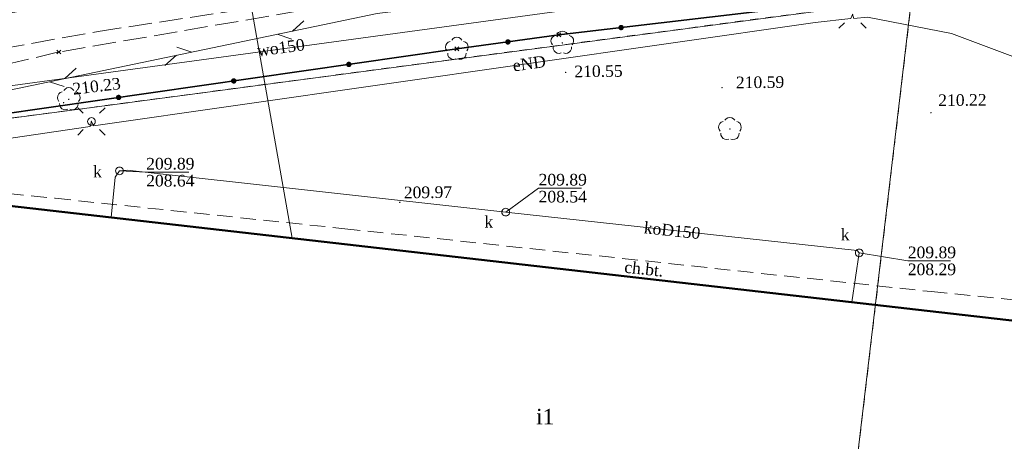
# Model space of a CAD drawing. Extents: x 7414218 to 7427513, y 5544630 to 5555035.
# Tile 23 of 46: x 7419505 to 7419568, y 5549612 to 5549639. Entities that reach past the tile are written whole.
import ezdxf
from ezdxf.enums import TextEntityAlignment as Align

# ---------------------------------------------------------------- set-up
doc = ezdxf.new("R2010")
doc.units = 0
for name, pattern in [('PRZER1-1', [1, 0.5, -0.5]), ('PRZER2-1', [1.5, 1, -0.5]), ('PRZER3-1', [2, 1.5, -0.5])]:
    doc.linetypes.add(name, pattern=pattern)
doc.layers.get('0').update_dxf_attribs({"linetype": 'CONTINUOUS'})
for name, color, linetype, lineweight in [('EGBU', 7, 'CONTINUOUS', 50), ('EGBU_O', 7, 'CONTINUOUS', 50), ('EGDE', 7, 'CONTINUOUS', 18), ('GUPPRZ_O', 7, 'CONTINUOUS', 18), ('OTKC', 7, 'CONTINUOUS', 18), ('OTKC_O', 7, 'CONTINUOUS', 18), ('OTKJ', 7, 'CONTINUOUS', 18), ('OTOO', 7, 'CONTINUOUS', 35), ('OTRS', 7, 'CONTINUOUS', 13), ('OTRS_O', 7, 'CONTINUOUS', 13), ('SUEO', 7, 'CONTINUOUS', 18)]:
    doc.layers.add(name, color=color, linetype=linetype, lineweight=lineweight)
for name, color, linetype, lineweight, true_color in [('EGUG', 7, 'CONTINUOUS', 18, 0x008000), ('GELULI', 7, 'CONTINUOUS', 18, 0xfeffff), ('GSPPRB', 7, 'CONTINUOUS', 18, 0x80ffff), ('OTZL', 7, 'CONTINUOUS', 18, 0x008000), ('SUEP', 1, 'CONTINUOUS', 18, 0xff0000), ('SUEP_O', 1, 'CONTINUOUS', 18, 0xff0000), ('SUKP', 7, 'CONTINUOUS', 18, 0x803300), ('SUKP_O', 7, 'CONTINUOUS', 18, 0x803300), ('SUKS', 7, 'CONTINUOUS', 18, 0x803300), ('SUKS_O', 7, 'CONTINUOUS', 18, 0x803300), ('SUTP', 7, 'CONTINUOUS', 18, 0xff9100), ('SUWP', 5, 'CONTINUOUS', 18, 0x0000ff), ('SUWP_O', 5, 'CONTINUOUS', 18, 0x0000ff)]:
    doc.layers.add(name, color=color, linetype=linetype, lineweight=lineweight, true_color=true_color)
doc.styles.add('Times New Roman', font='times.ttf')

# ---------------------------------------------------------------- blocks, each defined once
blk = doc.blocks.new('GSPWPS1')
blk.add_hatch(color=0).paths.add_polyline_path([(-0.045, 0), (-0.043467, -0.011647), (-0.038971, -0.0225), (-0.03182, -0.03182), (-0.0225, -0.038971), (-0.011647, -0.043467), (0, -0.045), (0.011647, -0.043467), (0.0225, -0.038971), (0.03182, -0.03182), (0.038971, -0.0225), (0.043467, -0.011647), (0.045, 0), (0.043467, 0.011647), (0.038971, 0.0225), (0.03182, 0.03182), (0.0225, 0.038971), (0.011647, 0.043467), (0, 0.045), (-0.011647, 0.043467), (-0.0225, 0.038971), (-0.03182, 0.03182), (-0.038971, 0.0225), (-0.043467, 0.011647)])
blk = doc.blocks.new('GSPRDL1')
blk.add_hatch(color=0).paths.add_polyline_path([(0, -0.045), (0.013906, -0.042798), (0.02645, -0.036406), (0.036406, -0.02645), (0.042798, -0.013906), (0.045, 0), (0.042798, 0.013906), (0.036406, 0.02645), (0.02645, 0.036406), (0.013906, 0.042798), (0, 0.045), (-0.013906, 0.042798), (-0.02645, 0.036406), (-0.036406, 0.02645), (-0.042798, 0.013906), (-0.045, 0), (-0.042798, -0.013906), (-0.036406, -0.02645), (-0.02645, -0.036406), (-0.013906, -0.042798)])
at = {"color": 0}
for points in [[(-0.324277, 0.563333), (-0.240553, 0.662679), (-0.127956, 0.727494), (0, 0.75), (0.127956, 0.727494), (0.240553, 0.662679), (0.324277, 0.563333)], [(-0.635969, -0.134326), (-0.70458, -0.024001), (-0.731429, 0.103115), (-0.713292, 0.231763), (-0.652348, 0.346501), (-0.55591, 0.433559), (-0.435555, 0.482485)], [(0.435555, 0.482485), (0.55591, 0.433559), (0.652348, 0.346501), (0.713292, 0.231763), (0.731429, 0.103115), (0.70458, -0.024001), (0.635969, -0.134326)], [(-0.068773, -0.646351), (-0.194901, -0.677512), (-0.324092, -0.663766), (-0.440839, -0.606763), (-0.531129, -0.513345), (-0.584125, -0.394725), (-0.593465, -0.265141)], [(0.593465, -0.265141), (0.584125, -0.394725), (0.531129, -0.513345), (0.440839, -0.606763), (0.324092, -0.663766), (0.194901, -0.677512), (0.068773, -0.646351)]]:
    blk.add_lwpolyline(points, dxfattribs=at)
blk = doc.blocks.new('GUPKSD1_1')
at = {"color": 0}
blk.add_lwpolyline([(0, 0.25), (0.064705, 0.241481), (0.125, 0.216506), (0.176777, 0.176777), (0.216506, 0.125), (0.241481, 0.064705), (0.25, 0), (0.241481, -0.064705), (0.216506, -0.125), (0.176777, -0.176777), (0.125, -0.216506), (0.064705, -0.241481), (0, -0.25), (-0.064705, -0.241481), (-0.125, -0.216506), (-0.176777, -0.176777), (-0.216506, -0.125), (-0.241481, -0.064705), (-0.25, 0), (-0.241481, 0.064705), (-0.216506, 0.125), (-0.176777, 0.176777), (-0.125, 0.216506), (-0.064705, 0.241481)], close=True, dxfattribs=at)
blk = doc.blocks.new('GUPELA2')
blk.add_hatch(color=0).paths.add_polyline_path([(-0.001087, 0.044987), (0.011881, 0.043403), (0.021281, 0.03965), (0.030065, 0.033482), (0.038133, 0.023893), (0.043117, 0.012881), (0.044986, 0.001113), (0.044323, -0.007777), (0.040557, -0.019497), (0.033417, -0.030138), (0.024849, -0.037517), (0.013788, -0.042836), (0.002013, -0.044955), (-0.00982, -0.043916), (-0.020466, -0.040077), (-0.029541, -0.033946), (-0.036867, -0.025804), (-0.04187, -0.01649), (-0.04461, -0.005909), (-0.044532, 0.006476), (-0.041285, 0.017903), (-0.034764, 0.028574), (-0.024479, 0.03776), (-0.013449, 0.042943)])
at = {"color": 0}
for points in [[(-0.883883, 0.883883), (-0.53033, 0.53033)], [(0.883883, 0.883883), (0.53033, 0.53033)], [(-0.883883, -0.883883), (-0.53033, -0.53033)], [(0.883883, -0.883883), (0.53033, -0.53033)]]:
    blk.add_lwpolyline(points, dxfattribs=at)
blk = doc.blocks.new('GUPELA1')
at = {"color": 0}
blk.add_lwpolyline([(0, 0.25), (0.064705, 0.241481), (0.125, 0.216506), (0.176777, 0.176777), (0.216506, 0.125), (0.241481, 0.064705), (0.25, 0), (0.241481, -0.064705), (0.216506, -0.125), (0.176777, -0.176777), (0.125, -0.216506), (0.064705, -0.241481), (0, -0.25), (-0.064705, -0.241481), (-0.125, -0.216506), (-0.176777, -0.176777), (-0.216506, -0.125), (-0.241481, -0.064705), (-0.25, 0), (-0.241481, 0.064705), (-0.216506, 0.125), (-0.176777, 0.176777), (-0.125, 0.216506), (-0.064705, 0.241481)], close=True, dxfattribs=at)
blk = doc.blocks.new('GSPPRB0')
at = {"color": 0, "lineweight": 18}
for points in [[(-0.12726, -0.12726), (0.12726, 0.12726)], [(-0.12726, 0.12726), (0.12726, -0.12726)]]:
    blk.add_lwpolyline(points, dxfattribs=at)
blk = doc.blocks.new('KOLO')
blk.add_hatch(color=0).paths.add_polyline_path([(-0.175, 0), (-0.169037, -0.045293), (-0.151554, -0.0875), (-0.123744, -0.123744), (-0.0875, -0.151554), (-0.045293, -0.169037), (0, -0.175), (0.045293, -0.169037), (0.0875, -0.151554), (0.123744, -0.123744), (0.151554, -0.0875), (0.169037, -0.045293), (0.175, 0), (0.169037, 0.045293), (0.151554, 0.0875), (0.123744, 0.123744), (0.0875, 0.151554), (0.045293, 0.169037), (0, 0.175), (-0.045293, 0.169037), (-0.0875, 0.151554), (-0.123744, 0.123744), (-0.151554, 0.0875), (-0.169037, 0.045293)])
blk = doc.blocks.new('SUTP1')
at = {"color": 0}
for points in [[(-0.0675, 0), (-0.9325, -0.5)], [(0.9325, 0), (0.0675, 0.5)]]:
    blk.add_lwpolyline(points, dxfattribs=at)

msp = doc.modelspace()

# ---------------------------------------------------------------- linework, layer by layer
at = {"layer": 'EGBU', "linetype": 'Continuous', "lineweight": 50, "elevation": 10.18}
msp.add_lwpolyline([(7419582.49, 5549618.24), (7419496.22, 5549628.11), (7419494.07, 5549609.98), (7419580.32, 5549599.97)], close=True, dxfattribs=at)
at = {"layer": 'EGDE', "linetype": 'Continuous', "lineweight": 18, "elevation": 10.22}
msp.add_lwpolyline([(7419438.3, 5549490.48), (7419449.43, 5549604.09), (7419450.45, 5549614.49), (7419451.3, 5549617.85), (7419452.51, 5549620.06), (7419454.77, 5549622.45), (7419458.98, 5549625.04), (7419462.38, 5549626.43), (7419462.7, 5549626.56), (7419482.9, 5549629.97), (7419487.71, 5549630.61), (7419562.5, 5549640.55), (7419590.93, 5549644.33), (7419591.23, 5549646.31), (7419603.9, 5549648.9), (7419609.52, 5549650.05), (7419619.85, 5549651.97), (7419630.2, 5549653.58), (7419640.65, 5549655.17), (7419649.84, 5549657.3), (7419665.24, 5549660.9), (7419684.7, 5549663.65), (7419689.36, 5549664.31)], dxfattribs=at)
for points in [[(7419584.48, 5549588.54), (7419590.93, 5549644.33), (7419562.5, 5549640.55), (7419548.95, 5549525.8), (7419576.9, 5549524.47), (7419583.97, 5549584.15)], [(7419562.5, 5549640.55), (7419487.71, 5549630.61), (7419468.08, 5549529.97), (7419483.43, 5549529.18), (7419523.94, 5549526.59), (7419538.19, 5549526.4), (7419548.95, 5549525.8)]]:
    msp.add_lwpolyline(points, close=True, dxfattribs=at)
at = {"layer": 'EGUG', "linetype": 'PRZER1-1', "lineweight": 18, "elevation": 10.08}
msp.add_lwpolyline([(7419438.3, 5549490.48), (7419449.43, 5549604.09), (7419450.45, 5549614.49), (7419451.3, 5549617.85), (7419452.51, 5549620.06), (7419454.77, 5549622.45), (7419458.98, 5549625.04), (7419462.38, 5549626.43), (7419462.7, 5549626.56), (7419482.9, 5549629.97), (7419487.71, 5549630.61), (7419562.5, 5549640.55), (7419590.93, 5549644.33), (7419591.23, 5549646.31), (7419603.9, 5549648.9), (7419609.52, 5549650.05), (7419619.85, 5549651.97), (7419630.2, 5549653.58), (7419640.65, 5549655.17), (7419649.84, 5549657.3), (7419665.24, 5549660.9), (7419684.7, 5549663.65), (7419689.36, 5549664.31)], dxfattribs=at)
for points in [[(7419576.9, 5549524.47), (7419583.97, 5549584.15), (7419584.48, 5549588.54), (7419590.93, 5549644.33), (7419562.5, 5549640.55), (7419548.95, 5549525.8)], [(7419562.5, 5549640.55), (7419487.71, 5549630.61), (7419468.08, 5549529.97), (7419483.43, 5549529.18), (7419523.94, 5549526.59), (7419538.19, 5549526.4), (7419548.95, 5549525.8)]]:
    msp.add_lwpolyline(points, close=True, dxfattribs=at)
at = {"layer": 'GELULI', "linetype": 'PRZER3-1', "lineweight": 18, "elevation": 9.97}
msp.add_lwpolyline([(7419438.62, 5549512.6), (7419443.29, 5549563.89), (7419445.68, 5549585.94), (7419447.5, 5549601.39), (7419450.76, 5549609.57), (7419452.11, 5549612.28), (7419453.38, 5549614.31), (7419455.39, 5549616.63), (7419458.18, 5549619.01), (7419461.51, 5549621.8), (7419471.6, 5549627.81), (7419482.58, 5549632.35), (7419497.87, 5549636.24), (7419510.04, 5549638.43), (7419559.28, 5549645.93), (7419579.5, 5549650.65), (7419586.5, 5549653.62), (7419594.02, 5549659.08), (7419593.81, 5549664.11), (7419595.56, 5549678.05)], dxfattribs=at)
at = {"layer": 'GUPPRZ_O', "linetype": 'Continuous', "lineweight": 13, "elevation": 10.8, "flags": 128}
for points in [[(7419511.41, 5549629.43), (7419513.13, 5549629.345), (7419515.89, 5549629.345)], [(7419536.32, 5549626.77), (7419538.44, 5549628.315), (7419541.2, 5549628.315)], [(7419559.12, 5549624.14), (7419562.25, 5549623.625), (7419565.01, 5549623.625)]]:
    msp.add_lwpolyline(points, dxfattribs=at)
at = {"layer": 'OTKC', "linetype": 'PRZER2-1', "lineweight": 18, "elevation": 10.18}
for points in [[(7419576.82, 5549595.48), (7419561.43, 5549599.92), (7419554.72, 5549600.67), (7419539.39, 5549602.38), (7419521.07, 5549604.43), (7419507.88, 5549605.89), (7419497.17, 5549607.13), (7419495.77, 5549607.3), (7419495.05, 5549607.57), (7419494.41, 5549607.88), (7419493.83, 5549608.3), (7419493.4, 5549608.8), (7419492.93, 5549609.46), (7419492.64, 5549610.05), (7419492.45, 5549610.99), (7419492.43, 5549611.82), (7419492.59, 5549613.87), (7419493.39, 5549621.28), (7419494.13, 5549629.36), (7419496.77, 5549628.76), (7419507.27, 5549627.66), (7419525.94, 5549625.7), (7419563.79, 5549621.64), (7419575.86, 5549620.44)], [(7419575.74, 5549619.01), (7419496.22, 5549628.11), (7419494.07, 5549609.98), (7419580.32, 5549599.97)]]:
    msp.add_lwpolyline(points, dxfattribs=at)
at = {"layer": 'OTKJ', "linetype": 'PRZER3-1', "lineweight": 18, "elevation": 10.18}
msp.add_lwpolyline([(7419488.599, 5549632.479), (7419488.3, 5549632.49), (7419487.43, 5549635.68), (7419499.38, 5549638.61), (7419501.45, 5549639.1), (7419513.38, 5549641.24), (7419528.38, 5549643.65), (7419542.83, 5549645.49), (7419555.43, 5549647.01), (7419559.24, 5549647.6), (7419573.55, 5549650.19), (7419574.01, 5549647.92), (7419574.12, 5549647.35), (7419557.9, 5549644.36), (7419531.96, 5549641.19), (7419528.92, 5549640.76), (7419507.49, 5549637.1), (7419493.874, 5549633.868)], close=True, dxfattribs=at)
at = {"layer": 'OTOO', "linetype": 'Continuous', "lineweight": 35, "elevation": 10.18}
msp.add_lwpolyline([(7419591.01, 5549644.3), (7419582.35, 5549643.4), (7419562.67, 5549640.92), (7419539.75, 5549638.2), (7419533.17, 5549637.3), (7419496.96, 5549632.1), (7419496.76, 5549628.67), (7419492.59, 5549629.02)], dxfattribs=at)
at = {"layer": 'SUEP', "linetype": 'Continuous', "lineweight": 18, "elevation": 10.14}
for points in [[(7419514.35, 5549671.57), (7419516.04, 5549662.4), (7419516.94, 5549656.9), (7419522.55, 5549625.1)], [(7419581.79, 5549579.17), (7419581.74, 5549579.58), (7419580.94, 5549580.91), (7419578.19, 5549587.64), (7419582.5, 5549600.12), (7419585.08, 5549617.71), (7419580.66, 5549625.73), (7419577.85, 5549629.57), (7419572.8, 5549635.4), (7419565.07, 5549638.29), (7419559.66, 5549639.34), (7419558.78, 5549639.26), (7419558.69, 5549639.52), (7419558.58, 5549639.25), (7419556.27, 5549639), (7419509.73, 5549632.34), (7419509.6, 5549632.62), (7419509.52, 5549632.3), (7419497.38, 5549630.51)]]:
    msp.add_lwpolyline(points, dxfattribs=at)
at = {"layer": 'SUKP', "linetype": 'Continuous', "lineweight": 18, "elevation": 10.14}
msp.add_lwpolyline([(7419558.65, 5549620.97), (7419559.12, 5549624.14), (7419558.98, 5549624.29), (7419536.32, 5549626.77), (7419511.91, 5549629.48), (7419511.41, 5549629.43), (7419511.12, 5549629.02), (7419510.88, 5549626.43)], dxfattribs=at)
at = {"layer": 'SUTP', "linetype": 'Continuous', "lineweight": 18, "elevation": 10.14}
msp.add_lwpolyline([(7419701.835, 5549662.525), (7419655.48, 5549671), (7419613.49, 5549663.24), (7419574.92, 5549645.38), (7419528.03, 5549639.59), (7419487.59, 5549631.16)], dxfattribs=at)
at = {"layer": 'SUWP', "linetype": 'Continuous', "lineweight": 18, "elevation": 10.14}
msp.add_lwpolyline([(7419598.93, 5549648.37), (7419598.54, 5549648.91), (7419586.99, 5549647.4), (7419579.92, 5549646.43), (7419574.1, 5549643.47), (7419543.09, 5549640.19), (7419500.56, 5549634.4)], dxfattribs=at)

# ---------------------------------------------------------------- block references
at = {"layer": 'GSPPRB', "linetype": 'Continuous', "lineweight": 18}
for p in [(7419539.75, 5549638.2, 10.28), (7419533.17, 5549637.3, 10.28), (7419507.49, 5549637.1, 10.28)]:
    msp.add_blockref('GSPPRB0', p, dxfattribs=at)
at = {"layer": 'OTOO', "linetype": 'Continuous', "lineweight": 35}
for p, rotation in [((7419543.762, 5549638.676, 10.18), 186.767846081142), ((7419543.762, 5549638.676, 10.18), 186.767846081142), ((7419536.46, 5549637.75, 10.18), 187.7884791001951), ((7419536.46, 5549637.75, 10.18), 187.7884791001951), ((7419526.201, 5549636.299, 10.18), 188.1721876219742), ((7419526.201, 5549636.299, 10.18), 188.1721876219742), ((7419518.777, 5549635.233, 10.18), 188.1721876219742), ((7419518.777, 5549635.233, 10.18), 188.1721876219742), ((7419511.353, 5549634.167, 10.18), 188.1721876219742), ((7419511.353, 5549634.167, 10.18), 188.1721876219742)]:
    msp.add_blockref('KOLO', p, dxfattribs=dict(at, rotation=rotation))
at = {"layer": 'OTRS', "linetype": 'Continuous', "lineweight": 13}
for p in [(7419540.19, 5549635.78, 10.08), (7419550.27, 5549634.8, 10.08), (7419507.8, 5549633.83, 10.08), (7419563.74, 5549633.18, 10.08), (7419529.49, 5549627.4, 10.08)]:
    msp.add_blockref('GSPWPS1', p, dxfattribs=at)
at = {"layer": 'OTZL', "linetype": 'Continuous', "lineweight": 18}
for p in [(7419533.17, 5549637.3, 10.12), (7419539.97, 5549637.69, 10.12), (7419508.14, 5549634.05, 10.12), (7419550.78, 5549632.13, 10.12)]:
    msp.add_blockref('GSPRDL1', p, dxfattribs=at)
at = {"layer": 'SUEO', "linetype": 'Continuous', "lineweight": 18}
for name, p in [('GUPELA2', (7419558.69, 5549639.52, 10.15)), ('GUPELA2', (7419509.6, 5549632.62, 10.15)), ('GUPELA1', (7419509.6, 5549632.62, 10.16))]:
    msp.add_blockref(name, p, dxfattribs=at)
at = {"layer": 'SUKS', "linetype": 'Continuous', "lineweight": 18}
for p in [(7419511.41, 5549629.43, 10.16), (7419536.32, 5549626.77, 10.16), (7419559.12, 5549624.14, 10.16)]:
    msp.add_blockref('GUPKSD1_1', p, dxfattribs=at)
at = {"layer": 'SUTP', "linetype": 'Continuous', "lineweight": 18}
for p, rotation in [((7419522.494, 5549638.436, 10.14), 191.7750781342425), ((7419515.152, 5549636.906, 10.14), 11.77507813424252), ((7419507.81, 5549635.375, 10.14), 191.7750781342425)]:
    msp.add_blockref('SUTP1', p, dxfattribs=dict(at, rotation=rotation))

# ---------------------------------------------------------------- texts
at = {"layer": 'EGBU_O', "linetype": 'Continuous', "lineweight": 0, "style": 'Times New Roman'}
msp.add_text('i1', height=1, dxfattribs=at).set_placement((7419538.28, 5549613.08, 10.8))
at = {"layer": 'GUPPRZ_O', "linetype": 'Continuous', "lineweight": 0, "style": 'Times New Roman'}
for s, p in [('209.89', (7419513.13, 5549629.518, 10.8)), ('208.64', (7419513.13, 5549628.423, 10.8)), ('209.89', (7419538.44, 5549628.488, 10.8)), ('208.54', (7419538.44, 5549627.393, 10.8)), ('209.89', (7419562.25, 5549623.798, 10.8)), ('208.29', (7419562.25, 5549622.703, 10.8))]:
    msp.add_text(s, height=0.75, rotation=360, dxfattribs=at).set_placement(p)
at = {"layer": 'OTKC_O', "linetype": 'Continuous', "lineweight": 0, "style": 'Times New Roman'}
msp.add_text('ch.bt.', height=0.75, rotation=353.878, dxfattribs=at).set_placement((7419543.94, 5549622.87, 10.8))
at = {"layer": 'OTRS_O', "linetype": 'Continuous', "lineweight": 0, "style": 'Times New Roman'}
for s, rotation, p in [('210.55', 0.73243, (7419540.75, 5549635.47, 10.8)), ('210.23', 6.92427, (7419508.43, 5549634.34, 10.8)), ('210.59', 0.59815, (7419551.17, 5549634.76, 10.8)), ('210.22', 0.64173, (7419564.22, 5549633.61, 10.8)), ('209.97', 0.57416, (7419529.75, 5549627.66, 10.8))]:
    msp.add_text(s, height=0.75, rotation=rotation, dxfattribs=at).set_placement(p)
at = {"layer": 'SUEP_O', "linetype": 'Continuous', "lineweight": 0, "style": 'Times New Roman'}
msp.add_text('eND', height=0.75, rotation=8.08401, dxfattribs=at).set_placement((7419536.83, 5549635.84, 10.8))
at = {"layer": 'SUKP_O', "linetype": 'Continuous', "lineweight": 0, "style": 'Times New Roman'}
msp.add_text('koD150', height=0.75, rotation=353.949, dxfattribs=at).set_placement((7419545.2, 5549625.41, 10.8))
at = {"layer": 'SUKS_O', "linetype": 'Continuous', "lineweight": 0, "style": 'Times New Roman'}
for p in [(7419509.71, 5549629.01, 10.8), (7419534.94, 5549625.77, 10.8), (7419557.93, 5549624.95, 10.8)]:
    msp.add_text('k', height=0.75, rotation=360, dxfattribs=at).set_placement(p)
at = {"layer": 'SUWP_O', "linetype": 'Continuous', "lineweight": 0, "style": 'Times New Roman'}
msp.add_text('wo150', height=0.75, rotation=7.75299, dxfattribs=at).set_placement((7419521.869, 5549637.013, 10.8), align=Align.CENTER)

doc.saveas('drawing.dxf')
